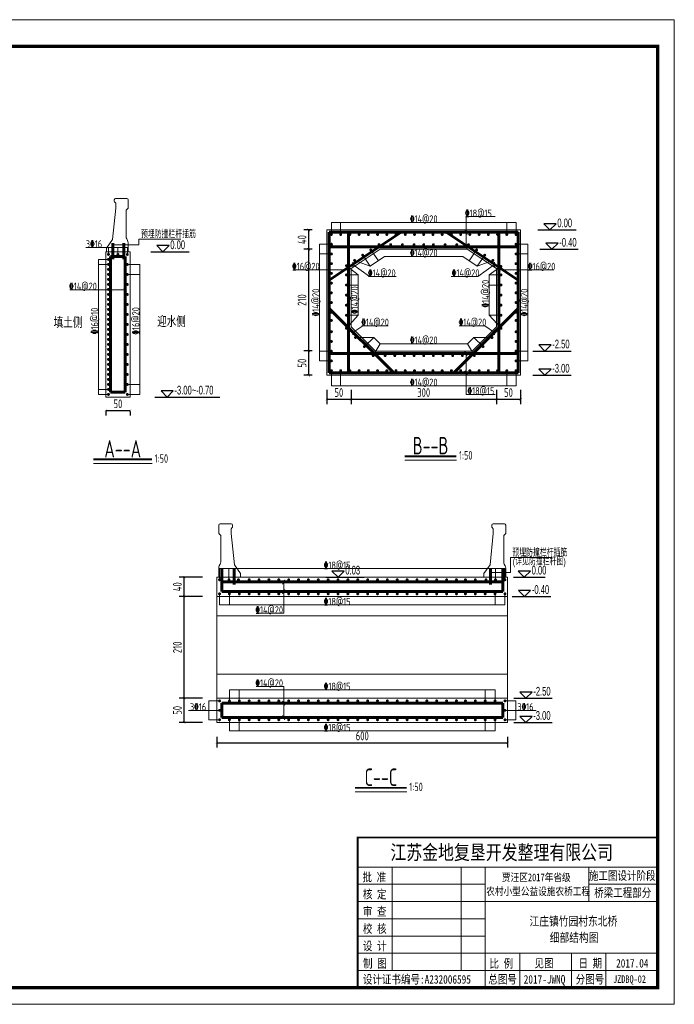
# Model space of a CAD drawing. Header units: inches. Extents: x 97745 to 142261, y 62673 to 100665.
# Tile 108 of 148: x 132140 to 133491, y 81717 to 83750. Entities that reach past the tile are written whole.
import ezdxf
from ezdxf.enums import TextEntityAlignment as Align

# ---------------------------------------------------------------- set-up
doc = ezdxf.new("R2010")
doc.units = ezdxf.units.IN
doc.header["$MEASUREMENT"] = 0
doc.layers.get('0').update_dxf_attribs({"lineweight": 15})
for name, color, linetype, lineweight in [('00、4细实线', 4, 'Continuous', 18), ('07、防撞栏杆', 5, 'Continuous', 18), ('BM1', 7, 'Continuous', 15), ('文字', 7, 'Continuous', 20), ('标注', 3, 'Continuous', 18), ('细线', 7, 'Continuous', 25), ('钢筋', 1, 'Continuous', 60)]:
    doc.layers.add(name, color=color, linetype=linetype, lineweight=lineweight)
for name, color, linetype in [('1', 7, 'Continuous'), ('dim', 4, 'Continuous'), ('断面标高标注', 3, 'Continuous')]:
    doc.layers.add(name, color=color, linetype=linetype)
doc.styles.add('02、常用', font='tssdeng1.shx', dxfattribs={"width": 0.75, "bigfont": 'hztxt-01.shx'})
doc.styles.add('03、he-e', font='hztxt_e.shx', dxfattribs={"width": 0.65, "bigfont": 'hztxt.shx'})
doc.styles.add('HZE(乘号)', font='hztxt_e.shx', dxfattribs={"width": 0.7, "bigfont": 'hztxt.shx'})
doc.styles.add('HZTXT', font='tssdeng.shx', dxfattribs={"width": 0.75, "bigfont": 'hztxt.shx'})
doc.styles.add('三级钢', font='tssdeng.shx', dxfattribs={"width": 0.7, "height": 30, "bigfont": 'hztxt.shx'})
doc.styles.add('图框', font='SIMFANG.TTF', dxfattribs={"width": 0.8, "height": 4})
doc.dimstyles.new('3', dxfattribs={"dimtxt": 25, "dimasz": 12, "dimexe": 10, "dimexo": 30, "dimgap": 5, "dimtad": 1, "dimdec": 0, "dimzin": 0, "dimdsep": 46, "dimtxsty": 'HZTXT', "dimblk": 'ARCHTICK', "dimcen": 0, "dimclrt": 7, "dimazin": 2, "dimtfac": 1, "dimtdec": 0, "dimtix": 1, "dimtmove": 2, "dimatfit": 3, "dimfxl": 250, "dimtolj": 1, "dimtzin": 0, "dimarcsym": 0})

# ---------------------------------------------------------------- blocks, each defined once
blk = doc.blocks.new('_ArchTick')
at = {"color": 0, "linetype": 'ByBlock', "const_width": 0.15}
blk.add_lwpolyline([(-0.5, -0.5), (0.5, 0.5)], dxfattribs=at)
blk = doc.blocks.new('*D1895')
at = {"color": 0, "lineweight": -2}
for p, q in [((132317.5, 82942.9), (132367.5, 82942.9)), ((132317.5, 82940.8), (132317.5, 82932.9)), ((132367.5, 82940.8), (132367.5, 82932.9))]:
    blk.add_line(p, q, dxfattribs=at)
at = {"color": 0, "lineweight": -2, "xscale": 5, "yscale": 5, "zscale": 5, "rotation": 180}
blk.add_blockref('_ArchTick', (132317.5, 82942.9), dxfattribs=at)
at = {"color": 0, "lineweight": -2, "xscale": 5, "yscale": 5, "zscale": 5}
blk.add_blockref('_ArchTick', (132367.5, 82942.9), dxfattribs=at)
at = {"color": 7, "insert": (132342.5, 82956.9), "char_height": 18, "attachment_point": 5, "style": 'HZTXT'}
blk.add_mtext('\\A1;50', dxfattribs=at)
blk = doc.blocks.new('*D1896')
at = {"color": 0, "lineweight": -2}
for p, q in [((132516.7, 82349.2), (132469.2, 82349.2)), ((132479.2, 82299.2), (132479.2, 82349.2)), ((132516.7, 82299.2), (132469.2, 82299.2))]:
    blk.add_line(p, q, dxfattribs=at)
at = {"color": 0, "lineweight": -2, "xscale": 5, "yscale": 5, "zscale": 5}
for p, rotation in [((132479.2, 82349.2), 90), ((132479.2, 82299.2), 270)]:
    blk.add_blockref('_ArchTick', p, dxfattribs=dict(at, rotation=rotation))
at = {"color": 7, "insert": (132465.2, 82324.2), "char_height": 18, "attachment_point": 5, "rotation": 90, "style": 'HZTXT'}
blk.add_mtext('\\A1;50', dxfattribs=at)
blk = doc.blocks.new('*D1897')
at = {"color": 0, "lineweight": -2}
for p, q in [((132516.7, 82559.2), (132469.2, 82559.2)), ((132479.2, 82349.2), (132479.2, 82559.2)), ((132516.7, 82349.2), (132469.2, 82349.2))]:
    blk.add_line(p, q, dxfattribs=at)
at = {"color": 0, "lineweight": -2, "xscale": 5, "yscale": 5, "zscale": 5}
for p, rotation in [((132479.2, 82559.2), 90), ((132479.2, 82349.2), 270)]:
    blk.add_blockref('_ArchTick', p, dxfattribs=dict(at, rotation=rotation))
at = {"color": 7, "insert": (132465.2, 82454.2), "char_height": 18, "attachment_point": 5, "rotation": 90, "style": 'HZTXT'}
blk.add_mtext('\\A1;210', dxfattribs=at)
blk = doc.blocks.new('*D1898')
at = {"color": 0, "lineweight": -2}
for p, q in [((132516.7, 82599.2), (132469.2, 82599.2)), ((132479.2, 82559.2), (132479.2, 82599.2)), ((132516.7, 82559.2), (132469.2, 82559.2))]:
    blk.add_line(p, q, dxfattribs=at)
at = {"color": 0, "lineweight": -2, "xscale": 5, "yscale": 5, "zscale": 5}
for p, rotation in [((132479.2, 82599.2), 90), ((132479.2, 82559.2), 270)]:
    blk.add_blockref('_ArchTick', p, dxfattribs=dict(at, rotation=rotation))
at = {"color": 7, "insert": (132465.2, 82579.2), "char_height": 18, "attachment_point": 5, "rotation": 90, "style": 'HZTXT'}
blk.add_mtext('\\A1;40', dxfattribs=at)
blk = doc.blocks.new('*D1899')
at = {"color": 0, "lineweight": -2}
for p, q in [((132546.7, 82269.2), (132546.7, 82247.3)), ((132546.7, 82257.3), (133146.7, 82257.3)), ((133146.7, 82269.2), (133146.7, 82247.3))]:
    blk.add_line(p, q, dxfattribs=at)
at = {"color": 0, "lineweight": -2, "xscale": 5, "yscale": 5, "zscale": 5, "rotation": 180}
blk.add_blockref('_ArchTick', (132546.7, 82257.3), dxfattribs=at)
at = {"color": 0, "lineweight": -2, "xscale": 5, "yscale": 5, "zscale": 5}
blk.add_blockref('_ArchTick', (133146.7, 82257.3), dxfattribs=at)
at = {"color": 7, "insert": (132846.7, 82271.3), "char_height": 18, "attachment_point": 5, "style": 'HZTXT'}
blk.add_mtext('\\A1;600', dxfattribs=at)
blk = doc.blocks.new('*D1900')
at = {"color": 0, "lineweight": -2}
for p, q in [((132773.5, 82985.9), (132773.5, 82956.2)), ((132823.6, 82985.9), (132823.6, 82956.2)), ((132773.5, 82966.2), (132823.6, 82966.2))]:
    blk.add_line(p, q, dxfattribs=at)
at = {"color": 0, "lineweight": -2, "xscale": 5, "yscale": 5, "zscale": 5, "rotation": 180}
blk.add_blockref('_ArchTick', (132773.5, 82966.2), dxfattribs=at)
at = {"color": 0, "lineweight": -2, "xscale": 5, "yscale": 5, "zscale": 5}
blk.add_blockref('_ArchTick', (132823.6, 82966.2), dxfattribs=at)
at = {"color": 7, "insert": (132798.5, 82980.2), "char_height": 18, "attachment_point": 5, "style": 'HZTXT'}
blk.add_mtext('\\A1;50', dxfattribs=at)
blk = doc.blocks.new('*D1901')
at = {"color": 0, "lineweight": -2}
for p, q in [((132823.6, 82985.9), (132823.6, 82956.2)), ((133123.6, 82985.9), (133123.6, 82956.2)), ((132823.6, 82966.2), (133123.6, 82966.2))]:
    blk.add_line(p, q, dxfattribs=at)
at = {"color": 0, "lineweight": -2, "xscale": 5, "yscale": 5, "zscale": 5, "rotation": 180}
blk.add_blockref('_ArchTick', (132823.6, 82966.2), dxfattribs=at)
at = {"color": 0, "lineweight": -2, "xscale": 5, "yscale": 5, "zscale": 5}
blk.add_blockref('_ArchTick', (133123.6, 82966.2), dxfattribs=at)
at = {"color": 7, "insert": (132973.6, 82980.2), "char_height": 18, "attachment_point": 5, "style": 'HZTXT'}
blk.add_mtext('\\A1;300', dxfattribs=at)
blk = doc.blocks.new('*D1902')
at = {"color": 0, "lineweight": -2}
for p, q in [((133123.6, 82985.9), (133123.6, 82956.2)), ((133173.6, 82985.9), (133173.6, 82956.2)), ((133123.6, 82966.2), (133173.6, 82966.2))]:
    blk.add_line(p, q, dxfattribs=at)
at = {"color": 0, "lineweight": -2, "xscale": 5, "yscale": 5, "zscale": 5, "rotation": 180}
blk.add_blockref('_ArchTick', (133123.6, 82966.2), dxfattribs=at)
at = {"color": 0, "lineweight": -2, "xscale": 5, "yscale": 5, "zscale": 5}
blk.add_blockref('_ArchTick', (133173.6, 82966.2), dxfattribs=at)
at = {"color": 7, "insert": (133148.6, 82980.2), "char_height": 18, "attachment_point": 5, "style": 'HZTXT'}
blk.add_mtext('\\A1;50', dxfattribs=at)
blk = doc.blocks.new('*D1903')
at = {"color": 0, "lineweight": -2}
for p, q in [((132743.6, 83065.9), (132726.4, 83065.9)), ((132736.4, 83015.9), (132736.4, 83065.9)), ((132743.6, 83015.9), (132726.4, 83015.9))]:
    blk.add_line(p, q, dxfattribs=at)
at = {"color": 0, "lineweight": -2, "xscale": 5, "yscale": 5, "zscale": 5}
for p, rotation in [((132736.4, 83065.9), 90), ((132736.4, 83015.9), 270)]:
    blk.add_blockref('_ArchTick', p, dxfattribs=dict(at, rotation=rotation))
at = {"color": 7, "insert": (132722.4, 83040.9), "char_height": 18, "attachment_point": 5, "rotation": 90, "style": 'HZTXT'}
blk.add_mtext('\\A1;50', dxfattribs=at)
blk = doc.blocks.new('*D1904')
at = {"color": 0, "lineweight": -2}
for p, q in [((132743.6, 83275.9), (132726.4, 83275.9)), ((132736.4, 83065.9), (132736.4, 83275.9)), ((132743.6, 83065.9), (132726.4, 83065.9))]:
    blk.add_line(p, q, dxfattribs=at)
at = {"color": 0, "lineweight": -2, "xscale": 5, "yscale": 5, "zscale": 5}
for p, rotation in [((132736.4, 83275.9), 90), ((132736.4, 83065.9), 270)]:
    blk.add_blockref('_ArchTick', p, dxfattribs=dict(at, rotation=rotation))
at = {"color": 7, "insert": (132722.4, 83170.9), "char_height": 18, "attachment_point": 5, "rotation": 90, "style": 'HZTXT'}
blk.add_mtext('\\A1;210', dxfattribs=at)
blk = doc.blocks.new('*D1905')
at = {"color": 0, "lineweight": -2}
for p, q in [((132743.6, 83315.9), (132726.4, 83315.9)), ((132736.4, 83275.9), (132736.4, 83315.9)), ((132743.6, 83275.9), (132726.4, 83275.9))]:
    blk.add_line(p, q, dxfattribs=at)
at = {"color": 0, "lineweight": -2, "xscale": 5, "yscale": 5, "zscale": 5}
for p, rotation in [((132736.4, 83315.9), 90), ((132736.4, 83275.9), 270)]:
    blk.add_blockref('_ArchTick', p, dxfattribs=dict(at, rotation=rotation))
at = {"color": 7, "insert": (132722.4, 83295.9), "char_height": 18, "attachment_point": 5, "rotation": 90, "style": 'HZTXT'}
blk.add_mtext('\\A1;40', dxfattribs=at)

msp = doc.modelspace()

# ---------------------------------------------------------------- linework, layer by layer
at = {"ltscale": 5}
for p, q in [((133041.547, 82840.333), (132934.34, 82840.333)), ((132413.346, 82833.802), (132291.868, 82833.802)), ((132939.002, 82155.987), (132831.794, 82155.987))]:
    msp.add_line(p, q, dxfattribs=at)
at = {"layer": '00、4细实线'}
for p, q in [((132783.1, 83306.369), (132783.1, 83330.87)), ((132802.15, 83306.369), (132802.15, 83330.87)), ((133060.889, 83280.87), (133060.889, 83343.196)), ((133060.889, 83343.196), (133120.753, 83343.196)), ((133145.049, 83306.369), (133145.049, 83330.87)), ((133164.099, 83306.369), (133164.099, 83330.87)), ((133058.435, 83315.119), (133063.342, 83306.62)), ((132333.496, 83286.986), (132330.272, 83283.762)), ((132356.137, 83286.986), (132352.914, 83283.762)), ((132385.814, 83296.98), (132472.152, 83296.98)), ((132385.814, 83285.374), (132385.814, 83296.98)), ((132783.1, 83286.298), (132758.6, 83286.298)), ((133164.099, 83286.298), (133188.6, 83286.298)), ((132361.955, 83279.646), (132276.405, 83279.646)), ((132317.454, 83270.755), (132317.454, 82970.755)), ((132317.454, 83270.755), (132367.454, 83270.755)), ((132322.954, 83265.255), (132322.954, 83279.646)), ((132331.884, 83285.374), (132385.814, 83285.374)), ((132342.454, 83265.255), (132342.454, 83279.646)), ((132361.955, 83265.255), (132361.955, 83279.646)), ((132367.454, 83270.755), (132367.454, 82970.755)), ((132783.1, 83266.226), (132758.6, 83266.226)), ((132823.6, 83235.87), (132883.6, 83275.87)), ((132864.502, 83274.514), (132880.108, 83252.165)), ((133058.435, 83285.12), (133063.342, 83276.621)), ((133123.6, 83235.87), (133063.6, 83275.87)), ((133082.698, 83274.514), (133067.092, 83252.165)), ((133164.099, 83266.226), (133188.6, 83266.226)), ((132322.954, 83254.934), (132302.454, 83254.934)), ((132827.502, 83239.615), (132827.502, 83249.346)), ((132830.9, 83252.801), (132863.307, 83241.309)), ((132847.701, 83263.657), (132863.307, 83241.309)), ((133099.498, 83263.657), (133083.893, 83241.309)), ((133116.299, 83252.801), (133083.893, 83241.309)), ((133119.698, 83239.615), (133119.698, 83249.346)), ((132322.954, 83244.612), (132302.454, 83244.612)), ((132361.955, 83244.612), (132387.454, 83244.612)), ((132818.599, 83233.372), (132704.735, 83233.372)), ((132776.147, 83237.621), (132781.054, 83229.122)), ((132814.099, 83241.944), (132838.6, 83222.915)), ((132816.146, 83237.621), (132821.053, 83229.122)), ((132827.502, 83244.48), (132861.616, 83219.385)), ((133119.698, 83244.48), (133085.584, 83219.385)), ((133133.1, 83240.525), (133108.6, 83222.915)), ((133126.147, 83237.621), (133131.054, 83229.122)), ((133128.6, 83233.372), (133242.465, 83233.372)), ((133166.146, 83237.621), (133171.053, 83229.122)), ((132361.955, 83223.969), (132387.454, 83223.969)), ((132814.099, 83222.915), (132838.6, 83222.915)), ((132861.616, 83219.385), (132916.829, 83219.385)), ((133085.584, 83219.385), (133030.371, 83219.385)), ((133133.1, 83222.915), (133108.6, 83222.915)), ((132357.455, 83192.3), (132243.277, 83192.3)), ((132325, 83196.55), (132329.907, 83188.051)), ((132355.001, 83196.55), (132359.908, 83188.051)), ((132814.099, 83202.097), (132838.6, 83202.097)), ((133133.1, 83202.097), (133108.6, 83202.097)), ((132814.099, 83139.642), (132838.6, 83139.642)), ((132838.6, 83139.642), (132814.099, 83112.943)), ((133133.1, 83139.642), (133108.6, 83139.642)), ((132873.808, 83065.87), (132823.6, 83116.078)), ((132827.606, 83104.158), (132847.648, 83117.673)), ((132827.606, 83109.023), (132827.606, 83099.293)), ((132847.648, 83117.673), (132900.193, 83117.673)), ((133099.759, 83117.673), (133047.215, 83117.673)), ((133073.599, 83065.87), (133123.6, 83115.87)), ((133119.802, 83104.158), (133099.759, 83117.673)), ((133119.802, 83109.023), (133119.802, 83099.293)), ((132851.309, 83075.066), (132870.335, 83094.092)), ((133096.098, 83075.066), (133077.072, 83094.092)), ((132783.1, 83065.513), (132758.6, 83065.513)), ((133058.435, 83065.119), (133063.342, 83056.62)), ((133078.103, 83056.369), (133063.85, 83080.87)), ((133164.099, 83065.513), (133188.6, 83065.513)), ((132783.1, 83045.442), (132758.6, 83045.442)), ((133060.889, 83060.869), (133060.889, 82976.352)), ((133164.099, 83045.442), (133188.6, 83045.442)), ((132783.1, 83025.37), (132783.1, 82993.763)), ((132802.15, 83025.37), (132802.15, 82993.763)), ((133058.435, 83025.12), (133063.342, 83016.621)), ((133145.049, 83025.37), (133145.049, 82993.763)), ((133164.099, 83025.37), (133164.099, 82993.763)), ((132322.954, 82986.576), (132302.454, 82986.576)), ((132361.955, 82996.897), (132387.454, 82996.897)), ((132322.954, 82976.254), (132302.454, 82976.254)), ((132317.454, 82970.755), (132367.454, 82970.755)), ((132361.955, 82976.254), (132387.454, 82976.254)), ((133060.889, 82976.352), (133120.753, 82976.352)), ((133152.375, 82639.836), (133238.714, 82639.836)), ((133152.375, 82608.787), (133152.375, 82639.836)), ((132552.217, 82616.653), (133141.218, 82616.653)), ((132552.217, 82593.654), (132552.217, 82616.653)), ((132571.717, 82593.654), (132571.717, 82616.653)), ((133121.717, 82593.654), (133121.717, 82616.653)), ((133141.218, 82593.654), (133141.218, 82616.653)), ((133112.759, 82610.399), (133109.536, 82607.175)), ((133111.147, 82608.787), (133152.375, 82608.787)), ((133138.33, 82610.399), (133135.106, 82607.175)), ((132687.011, 82593.403), (132682.104, 82584.904)), ((132684.558, 82589.154), (132684.558, 82524.516)), ((132546.717, 82559.153), (132546.717, 82349.153)), ((132552.217, 82564.653), (132552.217, 82541.653)), ((132572.592, 82564.653), (132572.592, 82541.653)), ((132687.011, 82573.402), (132682.104, 82564.903)), ((133120.843, 82564.653), (133120.843, 82541.653)), ((133141.218, 82564.653), (133141.218, 82541.653)), ((133146.717, 82559.153), (133146.717, 82349.153)), ((133141.218, 82541.653), (132552.217, 82541.653)), ((132684.558, 82524.516), (132628.444, 82524.516)), ((132684.558, 82373.437), (132628.444, 82373.437)), ((132684.558, 82309.153), (132684.558, 82373.437)), ((132572.592, 82343.654), (132572.592, 82366.653)), ((132592.967, 82343.654), (132592.967, 82366.653)), ((133100.468, 82343.654), (133100.468, 82366.653)), ((133120.843, 82343.654), (133120.843, 82366.653)), ((132552.217, 82343.654), (132529.953, 82343.654)), ((132529.953, 82343.654), (132529.953, 82304.653)), ((132687.011, 82334.904), (132682.104, 82343.403)), ((133141.218, 82343.654), (133163.482, 82343.654)), ((133163.482, 82343.654), (133163.482, 82304.653)), ((132529.953, 82324.153), (132487.809, 82324.153)), ((132552.217, 82324.153), (132529.953, 82324.153)), ((132687.011, 82304.903), (132682.104, 82313.402)), ((133141.218, 82324.153), (133163.482, 82324.153)), ((133163.482, 82324.153), (133205.625, 82324.153)), ((132552.217, 82304.653), (132529.953, 82304.653)), ((132572.592, 82304.653), (132572.592, 82281.653)), ((132592.967, 82304.653), (132592.967, 82281.653)), ((133100.468, 82304.653), (133100.468, 82281.653)), ((133120.843, 82304.653), (133120.843, 82281.653)), ((133141.218, 82304.653), (133163.482, 82304.653))]:
    msp.add_line(p, q, dxfattribs=at)
for points in [[(132783.1, 83330.87), (133164.099, 83330.87)], [(132758.6, 83045.442), (132758.6, 83286.298)], [(133188.6, 83286.298), (133188.6, 83045.442)], [(132883.6, 83275.87), (133063.6, 83275.87)], [(132302.454, 82976.254), (132302.454, 83254.934)], [(132863.307, 83241.309), (132892.648, 83260.87), (133054.551, 83260.87)], [(133083.893, 83241.309), (133054.551, 83260.87), (132892.648, 83260.87)], [(132387.454, 83244.612), (132387.454, 82976.254)], [(132823.6, 83116.078), (132823.6, 83235.87)], [(133123.6, 83235.87), (133123.6, 83115.87)], [(132838.6, 83139.642), (132838.6, 83222.915)], [(133108.6, 83222.915), (133108.6, 83139.642), (133133.308, 83112.943)], [(133063.85, 83080.87), (132883.557, 83080.87), (132870.335, 83094.092), (132832.756, 83093.762)], [(132869.304, 83056.369), (132883.557, 83080.87), (133063.85, 83080.87), (133077.072, 83094.092), (133114.651, 83093.762)], [(133073.599, 83065.87), (132873.808, 83065.87)], [(133164.099, 82993.763), (132783.1, 82993.763)], [(133146.717, 82519.153), (132546.717, 82519.153)], [(133146.717, 82399.153), (132546.717, 82399.153)], [(133120.843, 82366.653), (132572.592, 82366.653)], [(132572.592, 82281.653), (133120.843, 82281.653)]]:
    msp.add_lwpolyline(points, dxfattribs=at)
for points in [[(132773.6, 83315.87), (133173.6, 83315.87), (133173.6, 83015.87), (132773.6, 83015.87)], [(132317.454, 83270.755), (132367.454, 83270.755), (132367.454, 82970.755), (132317.454, 82970.755)], [(132546.717, 82599.153), (132546.717, 82599.153), (133146.717, 82599.153), (133146.717, 82599.153), (133146.717, 82599.153), (133146.717, 82599.153), (133146.717, 82559.153), (132546.717, 82559.153), (132546.717, 82599.153), (132546.717, 82599.153)], [(132546.717, 82299.153), (133146.717, 82299.153), (133146.717, 82349.153), (132546.717, 82349.153)]]:
    msp.add_lwpolyline(points, close=True, dxfattribs=at)
at = {"layer": '07、防撞栏杆'}
for points in [[(132337.785, 83380.755, 0.41421356), (132334.985, 83377.955), (132334.985, 83377.755), (132334.985, 83374.915, 0.19891237), (132335.805, 83372.935), (132337.985, 83370.755), (132337.985, 83360.755), (132331.185, 83296.255), (132318.685, 83278.255), (132318.685, 83270.755), (132363.485, 83270.755), (132363.485, 83289.394, 0.11643382), (132362.429, 83293.866), (132360.541, 83297.643, -0.11643382), (132359.485, 83302.115), (132359.485, 83356.755), (132363.485, 83360.755), (132363.485, 83378.255, 0.41421356), (132360.985, 83380.755)], [(132576.386, 82709.153, -0.41421356), (132579.186, 82706.353), (132579.186, 82706.153), (132579.186, 82703.313, -0.19891237), (132578.366, 82701.333), (132576.186, 82699.153), (132576.186, 82689.153), (132582.986, 82624.653), (132595.486, 82606.653), (132595.486, 82599.153), (132550.686, 82599.153), (132550.686, 82617.793, -0.11643382), (132551.742, 82622.265), (132553.631, 82626.042, 0.11643382), (132554.686, 82630.514), (132554.686, 82685.153), (132550.686, 82689.153), (132550.686, 82706.653, -0.41421356), (132553.186, 82709.153)], [(133117.048, 82709.153, 0.41421356), (133114.248, 82706.353), (133114.248, 82706.153), (133114.248, 82703.313, 0.19891237), (133115.068, 82701.333), (133117.248, 82699.153), (133117.248, 82689.153), (133110.448, 82624.653), (133097.948, 82606.653), (133097.948, 82599.153), (133142.748, 82599.153), (133142.748, 82617.793, 0.11643382), (133141.692, 82622.265), (133139.804, 82626.042, -0.11643382), (133138.748, 82630.514), (133138.748, 82685.153), (133142.748, 82689.153), (133142.748, 82706.653, 0.41421356), (133140.248, 82709.153)]]:
    msp.add_lwpolyline(points, format="xyb", close=True, dxfattribs=at)
at = {"layer": 'BM1', "color": 0, "linetype": 'Continuous'}
for p, q in [((132837.232, 82061.778), (133456.588, 82061.778)), ((132837.232, 82061.778), (132837.232, 81751.591)), ((132837.232, 81751.591), (132837.232, 82061.778)), ((132837.232, 82000.757), (133456.588, 82000.757)), ((132908.422, 81787.186), (132908.422, 82000.757)), ((133050.803, 82000.757), (133050.803, 81787.186)), ((133100.636, 82000.757), (133100.636, 81751.591)), ((133314.208, 81929.567), (133314.208, 82000.757)), ((132837.232, 81965.162), (133100.636, 81965.162)), ((133314.208, 81965.162), (133456.588, 81965.162)), ((132837.232, 81929.567), (133456.588, 81929.567)), ((132837.232, 81893.972), (133100.636, 81893.972)), ((132837.232, 81858.376), (133100.636, 81858.376)), ((132837.232, 81822.781), (133456.588, 81822.781)), ((133171.827, 81822.781), (133171.827, 81751.591)), ((133278.612, 81822.781), (133278.612, 81751.591)), ((133349.803, 81822.781), (133349.803, 81787.186)), ((133349.803, 81751.591), (133349.803, 81822.781)), ((132837.232, 81787.186), (133456.588, 81787.186))]:
    msp.add_line(p, q, dxfattribs=at)
at = {"layer": 'BM1', "const_width": 0.677}
msp.add_lwpolyline([(130617.388, 83749.408), (133490.443, 83749.408), (133490.443, 81717.737), (130617.388, 81717.737), (130617.388, 83749.408)], dxfattribs=at)
at = {"layer": 'BM1'}
msp.add_lwpolyline([(130617.388, 83749.408), (133490.443, 83749.408), (133490.443, 81717.737), (130617.388, 81717.737)], close=True, dxfattribs=at)
at = {"layer": 'BM1', "color": 0, "linetype": 'Continuous', "const_width": 6.771}
msp.add_lwpolyline([(130731.045, 81751.591), (130731.045, 83695.032), (133456.588, 83695.032), (133456.588, 81751.591)], close=True, dxfattribs=at)
at = {"layer": 'BM1', "color": 0, "linetype": 'Continuous', "const_width": 3.56}
msp.add_lwpolyline([(133456.588, 82061.778), (132837.232, 82061.778), (132837.232, 81751.591)], dxfattribs=at)
at = {"layer": 'dim'}
msp.add_line((132410.273, 83270.755), (132489.453, 83270.755), dxfattribs=at)
msp.add_lwpolyline([(132422.874, 83283.353), (132435.473, 83270.755), (132448.071, 83283.353)], close=True, dxfattribs=at)
at = {"layer": '断面标高标注'}
for p, q in [((133209.021, 83315.87), (133288.201, 83315.87)), ((133213.102, 83275.87), (133292.283, 83275.87)), ((133198.589, 83065.87), (133277.77, 83065.87)), ((133198.589, 83015.87), (133277.77, 83015.87)), ((132418.851, 82970.755), (132552.85, 82970.755)), ((132771.517, 82599.153), (132850.698, 82599.153)), ((133159.065, 82599.153), (133224.367, 82599.153)), ((133156.48, 82559.153), (133235.66, 82559.153)), ((133159.471, 82349.153), (133238.652, 82349.153)), ((133159.381, 82299.153), (133238.562, 82299.153))]:
    msp.add_line(p, q, dxfattribs=at)
for points in [[(133221.622, 83328.468), (133234.221, 83315.87), (133246.819, 83328.468)], [(133225.704, 83288.468), (133238.302, 83275.87), (133250.9, 83288.468)], [(133211.191, 83078.468), (133223.789, 83065.87), (133236.388, 83078.468)], [(133211.191, 83028.468), (133223.789, 83015.87), (133236.388, 83028.468)], [(132431.452, 82983.353), (132444.051, 82970.755), (132456.649, 82983.353)], [(132784.119, 82611.751), (132796.717, 82599.153), (132809.315, 82611.751)], [(133168.653, 82611.751), (133181.251, 82599.153), (133193.849, 82611.751)], [(133169.082, 82571.751), (133181.68, 82559.153), (133194.278, 82571.751)], [(133172.073, 82361.751), (133184.671, 82349.153), (133197.269, 82361.751)], [(133171.983, 82311.751), (133184.581, 82299.153), (133197.179, 82311.751)]]:
    msp.add_lwpolyline(points, close=True, dxfattribs=at)
at = {"layer": '细线', "ltscale": 5, "const_width": 4}
for points in [[(132291.868, 82842.06), (132412.938, 82842.06)], [(132934.34, 82848.592), (133041.14, 82848.592)], [(132831.794, 82164.245), (132938.594, 82164.245)]]:
    msp.add_lwpolyline(points, dxfattribs=at)
at = {"layer": '钢筋'}
for p, q in [((132778.6, 83211.879), (132927.086, 83310.87)), ((132778.6, 83310.869), (133168.599, 83310.869)), ((132778.6, 83020.87), (132778.6, 83310.869)), ((132818.599, 83020.87), (132818.599, 83310.869)), ((133168.6, 83211.879), (133020.114, 83310.87)), ((133128.6, 83310.869), (133128.6, 83020.87)), ((133168.599, 83310.869), (133168.599, 83020.87)), ((132331.884, 83288.556), (132331.884, 83255.346)), ((132354.526, 83288.556), (132354.526, 83255.346)), ((132778.6, 83280.87), (133168.599, 83280.87)), ((132327.454, 83260.755), (132357.455, 83260.755)), ((132327.454, 82980.754), (132327.454, 83260.755)), ((132357.455, 83260.755), (132357.455, 82980.754)), ((132911.737, 83020.87), (132778.704, 83153.903)), ((133035.67, 83020.87), (133168.704, 83153.903)), ((133168.599, 83060.869), (132778.6, 83060.869)), ((133168.599, 83020.87), (132778.6, 83020.87)), ((132357.455, 82980.754), (132327.454, 82980.754)), ((132556.717, 82616.954), (132556.717, 82583.745)), ((132582.287, 82616.954), (132582.287, 82583.745)), ((133111.147, 82616.954), (133111.147, 82583.745)), ((133136.718, 82616.954), (133136.718, 82583.745)), ((132556.717, 82589.154), (133136.718, 82589.154)), ((132556.717, 82569.153), (132556.717, 82589.154)), ((133136.718, 82589.154), (133136.718, 82569.153)), ((133136.718, 82569.153), (132556.717, 82569.153)), ((133136.718, 82339.154), (132556.717, 82339.154)), ((132556.717, 82339.154), (132556.717, 82309.153)), ((133136.718, 82309.153), (133136.718, 82339.154)), ((132556.717, 82309.153), (133136.718, 82309.153))]:
    msp.add_line(p, q, dxfattribs=at)
at = {"layer": '钢筋', "const_width": 3}
for points in [[(132781.6, 83306.369, 1), (132784.6, 83306.369, 1)], [(132800.65, 83306.369, 1), (132803.65, 83306.369, 1)], [(132819.7, 83306.369, 1), (132822.7, 83306.369, 1)], [(132838.75, 83306.369, 1), (132841.75, 83306.369, 1)], [(132857.8, 83306.369, 1), (132860.8, 83306.369, 1)], [(132876.85, 83306.369, 1), (132879.85, 83306.369, 1)], [(132895.9, 83306.369, 1), (132898.9, 83306.369, 1)], [(132914.95, 83306.369, 1), (132917.95, 83306.369, 1)], [(132934, 83306.369, 1), (132937, 83306.369, 1)], [(132953.05, 83306.369, 1), (132956.05, 83306.369, 1)], [(132972.1, 83306.369, 1), (132975.1, 83306.369, 1)], [(132991.15, 83306.369, 1), (132994.15, 83306.369, 1)], [(133010.2, 83306.369, 1), (133013.2, 83306.369, 1)], [(133029.25, 83306.369, 1), (133032.25, 83306.369, 1)], [(133048.3, 83306.369, 1), (133051.3, 83306.369, 1)], [(133067.35, 83306.369, 1), (133070.35, 83306.369, 1)], [(133086.4, 83306.369, 1), (133089.4, 83306.369, 1)], [(133105.449, 83306.369, 1), (133108.449, 83306.369, 1)], [(133124.499, 83306.369, 1), (133127.499, 83306.369, 1)], [(133143.549, 83306.369, 1), (133146.549, 83306.369, 1)], [(133162.599, 83306.369, 1), (133165.599, 83306.369, 1)], [(132781.6, 83286.298, 1), (132784.6, 83286.298, 1)], [(132879.803, 83285.37, 1), (132882.803, 83285.37, 1)], [(132903.923, 83285.37, 1), (132906.923, 83285.37, 1)], [(132928.043, 83285.37, 1), (132931.043, 83285.37, 1)], [(132952.162, 83285.37, 1), (132955.162, 83285.37, 1)], [(132972.1, 83285.37, 1), (132975.1, 83285.37, 1)], [(132992.037, 83285.37, 1), (132995.037, 83285.37, 1)], [(133016.157, 83285.37, 1), (133019.157, 83285.37, 1)], [(133040.277, 83285.37, 1), (133043.277, 83285.37, 1)], [(133067.397, 83285.37, -1), (133064.397, 83285.37, -1)], [(133162.599, 83286.298, 1), (133165.599, 83286.298, 1)], [(132321.454, 83265.255, 1), (132324.454, 83265.255, 1)], [(132340.954, 83265.255, 1), (132343.954, 83265.255, 1)], [(132360.455, 83265.255, 1), (132363.455, 83265.255, 1)], [(132781.6, 83266.226, 1), (132784.6, 83266.226, 1)], [(132846.201, 83263.657, 1), (132849.201, 83263.657, 1)], [(132863.002, 83274.514, 1), (132866.002, 83274.514, 1)], [(133084.198, 83274.514, -1), (133081.198, 83274.514, -1)], [(133100.998, 83263.657, -1), (133097.998, 83263.657, -1)], [(133162.599, 83266.226, 1), (133165.599, 83266.226, 1)], [(132321.454, 83254.934, 1), (132324.454, 83254.934, 1)], [(132321.454, 83244.612, 1), (132324.454, 83244.612, 1)], [(132360.455, 83244.612, 1), (132363.455, 83244.612, 1)], [(132781.6, 83246.155, 1), (132784.6, 83246.155, 1)], [(132829.4, 83252.801, 1), (132832.4, 83252.801, 1)], [(133117.799, 83252.801, -1), (133114.799, 83252.801, -1)], [(133162.599, 83246.155, 1), (133165.599, 83246.155, 1)], [(132321.454, 83234.291, 1), (132324.454, 83234.291, 1)], [(132321.454, 83223.969, 1), (132324.454, 83223.969, 1)], [(132360.455, 83223.969, 1), (132363.455, 83223.969, 1)], [(132781.6, 83226.084, 1), (132784.6, 83226.084, 1)], [(132812.599, 83241.944, 1), (132815.599, 83241.944, 1)], [(132812.599, 83222.915, 1), (132815.599, 83222.915, 1)], [(133131.6, 83240.525, 1), (133134.6, 83240.525, 1)], [(133131.6, 83222.915, 1), (133134.6, 83222.915, 1)], [(133162.599, 83226.084, 1), (133165.599, 83226.084, 1)], [(132321.454, 83213.648, 1), (132324.454, 83213.648, 1)], [(132321.454, 83213.648, 1), (132324.454, 83213.648, 1)], [(132321.454, 83203.327, 1), (132324.454, 83203.327, 1)], [(132360.455, 83203.327, 1), (132363.455, 83203.327, 1)], [(132781.6, 83206.012, 1), (132784.6, 83206.012, 1)], [(132812.599, 83202.097, 1), (132815.599, 83202.097, 1)], [(133131.6, 83202.097, 1), (133134.6, 83202.097, 1)], [(133162.599, 83206.012, 1), (133165.599, 83206.012, 1)], [(132321.454, 83193.005, 1), (132324.454, 83193.005, 1)], [(132321.454, 83193.005, 1), (132324.454, 83193.005, 1)], [(132321.454, 83182.684, 1), (132324.454, 83182.684, 1)], [(132360.455, 83182.684, 1), (132363.455, 83182.684, 1)], [(132781.6, 83185.941, 1), (132784.6, 83185.941, 1)], [(132812.599, 83181.279, 1), (132815.599, 83181.279, 1)], [(133131.6, 83181.279, 1), (133134.6, 83181.279, 1)], [(133162.599, 83185.941, 1), (133165.599, 83185.941, 1)], [(132321.454, 83172.362, 1), (132324.454, 83172.362, 1)], [(132321.454, 83162.041, 1), (132324.454, 83162.041, 1)], [(132360.455, 83162.041, 1), (132363.455, 83162.041, 1)], [(132781.6, 83165.87, 1), (132784.6, 83165.87, 1)], [(133162.599, 83165.87, 1), (133165.599, 83165.87, 1)], [(132321.454, 83151.719, 1), (132324.454, 83151.719, 1)], [(132321.454, 83141.398, 1), (132324.454, 83141.398, 1)], [(132321.454, 83141.398, 1), (132324.454, 83141.398, 1)], [(132360.455, 83141.398, 1), (132363.455, 83141.398, 1)], [(132781.6, 83145.798, 1), (132784.6, 83145.798, 1)], [(132812.599, 83160.461, 1), (132815.599, 83160.461, 1)], [(133131.6, 83160.461, 1), (133134.6, 83160.461, 1)], [(133162.599, 83145.798, 1), (133165.599, 83145.798, 1)], [(132321.454, 83131.076, 1), (132324.454, 83131.076, 1)], [(132321.454, 83120.755, 1), (132324.454, 83120.755, 1)], [(132321.454, 83120.755, 1), (132324.454, 83120.755, 1)], [(132360.455, 83120.755, 1), (132363.455, 83120.755, 1)], [(132781.6, 83129.013, 1), (132784.6, 83129.013, 1)], [(132812.599, 83139.642, 1), (132815.599, 83139.642, 1)], [(133131.6, 83139.642, 1), (133134.6, 83139.642, 1)], [(133162.599, 83129.013, 1), (133165.599, 83129.013, 1)], [(132321.454, 83110.433, 1), (132324.454, 83110.433, 1)], [(132321.454, 83100.112, 1), (132324.454, 83100.112, 1)], [(132360.455, 83100.112, 1), (132363.455, 83100.112, 1)], [(132781.6, 83105.656, 1), (132784.6, 83105.656, 1)], [(132812.599, 83112.943, 1), (132815.599, 83112.943, 1)], [(133131.6, 83112.685, 1), (133134.6, 83112.685, 1)], [(133162.599, 83105.656, 1), (133165.599, 83105.656, 1)], [(132321.454, 83089.79, 1), (132324.454, 83089.79, 1)], [(132321.454, 83079.469, 1), (132324.454, 83079.469, 1)], [(132360.455, 83079.469, 1), (132363.455, 83079.469, 1)], [(132781.6, 83085.584, 1), (132784.6, 83085.584, 1)], [(132831.256, 83093.762, 1), (132834.256, 83093.762, 1)], [(133116.151, 83093.762, -1), (133113.151, 83093.762, -1)], [(133162.599, 83085.584, 1), (133165.599, 83085.584, 1)], [(132321.454, 83069.147, 1), (132324.454, 83069.147, 1)], [(132321.454, 83069.147, 1), (132324.454, 83069.147, 1)], [(132781.6, 83065.513, 1), (132784.6, 83065.513, 1)], [(132849.809, 83075.066, 1), (132852.809, 83075.066, 1)], [(133097.598, 83075.066, -1), (133094.598, 83075.066, -1)], [(133162.599, 83065.513, 1), (133165.599, 83065.513, 1)], [(132321.454, 83058.826, 1), (132324.454, 83058.826, 1)], [(132321.454, 83048.505, 1), (132324.454, 83048.505, 1)], [(132321.454, 83048.505, 1), (132324.454, 83048.505, 1)], [(132360.455, 83058.826, 1), (132363.455, 83058.826, 1)], [(132781.6, 83045.442, 1), (132784.6, 83045.442, 1)], [(132867.804, 83056.369, 1), (132870.804, 83056.369, 1)], [(132892.35, 83056.369, 1), (132895.35, 83056.369, 1)], [(132912.287, 83056.369, 1), (132915.287, 83056.369, 1)], [(132932.225, 83056.369, 1), (132935.225, 83056.369, 1)], [(132952.162, 83056.369, 1), (132955.162, 83056.369, 1)], [(132972.1, 83056.369, 1), (132975.1, 83056.369, 1)], [(132992.037, 83056.369, 1), (132995.037, 83056.369, 1)], [(133011.975, 83056.369, 1), (133014.975, 83056.369, 1)], [(133031.913, 83056.369, 1), (133034.913, 83056.369, 1)], [(133051.85, 83056.369, 1), (133054.85, 83056.369, 1)], [(133079.603, 83056.369, -1), (133076.603, 83056.369, -1)], [(133162.599, 83045.442, 1), (133165.599, 83045.442, 1)], [(132321.454, 83038.183, 1), (132324.454, 83038.183, 1)], [(132321.454, 83027.862, 1), (132324.454, 83027.862, 1)], [(132360.455, 83038.183, 1), (132363.455, 83038.183, 1)], [(132781.6, 83025.37, 1), (132784.6, 83025.37, 1)], [(132800.65, 83025.37, 1), (132803.65, 83025.37, 1)], [(132819.7, 83025.37, 1), (132822.7, 83025.37, 1)], [(132838.75, 83025.37, 1), (132841.75, 83025.37, 1)], [(132857.8, 83025.37, 1), (132860.8, 83025.37, 1)], [(132876.85, 83025.37, 1), (132879.85, 83025.37, 1)], [(132895.9, 83025.37, 1), (132898.9, 83025.37, 1)], [(132914.95, 83025.37, 1), (132917.95, 83025.37, 1)], [(132934, 83025.37, 1), (132937, 83025.37, 1)], [(132953.05, 83025.37, 1), (132956.05, 83025.37, 1)], [(132972.1, 83025.37, 1), (132975.1, 83025.37, 1)], [(132991.15, 83025.37, 1), (132994.15, 83025.37, 1)], [(133010.2, 83025.37, 1), (133013.2, 83025.37, 1)], [(133029.25, 83025.37, 1), (133032.25, 83025.37, 1)], [(133048.3, 83025.37, 1), (133051.3, 83025.37, 1)], [(133067.35, 83025.37, 1), (133070.35, 83025.37, 1)], [(133086.4, 83025.37, 1), (133089.4, 83025.37, 1)], [(133105.449, 83025.37, 1), (133108.449, 83025.37, 1)], [(133124.499, 83025.37, 1), (133127.499, 83025.37, 1)], [(133143.549, 83025.37, 1), (133146.549, 83025.37, 1)], [(133162.599, 83025.37, 1), (133165.599, 83025.37, 1)], [(132321.454, 83017.54, 1), (132324.454, 83017.54, 1)], [(132321.454, 83007.219, 1), (132324.454, 83007.219, 1)], [(132360.455, 83017.54, 1), (132363.455, 83017.54, 1)], [(132321.454, 82996.897, 1), (132324.454, 82996.897, 1)], [(132321.454, 82996.897, 1), (132324.454, 82996.897, 1)], [(132321.454, 82986.576, 1), (132324.454, 82986.576, 1)], [(132360.455, 82996.897, 1), (132363.455, 82996.897, 1)], [(132321.454, 82976.254, 1), (132324.454, 82976.254, 1)], [(132321.454, 82976.254, 1), (132324.454, 82976.254, 1)], [(132321.454, 82976.254, 1), (132324.454, 82976.254, 1)], [(132360.455, 82976.254, 1), (132363.455, 82976.254, 1)], [(132550.717, 82593.654, 1), (132553.717, 82593.654, 1)], [(132570.217, 82593.654, 1), (132573.217, 82593.654, 1)], [(132589.718, 82593.654, 1), (132592.718, 82593.654, 1)], [(132589.718, 82593.654, 1), (132592.718, 82593.654, 1)], [(132611.842, 82593.654, -1), (132614.842, 82593.654, -1)], [(132632.217, 82593.654, -1), (132635.217, 82593.654, -1)], [(132652.592, 82593.654, -1), (132655.592, 82593.654, -1)], [(132672.967, 82593.654, -1), (132675.967, 82593.654, -1)], [(132693.342, 82593.654, -1), (132696.342, 82593.654, -1)], [(132713.717, 82593.654, -1), (132716.717, 82593.654, -1)], [(132734.092, 82593.654, -1), (132737.092, 82593.654, -1)], [(132754.467, 82593.654, -1), (132757.467, 82593.654, -1)], [(132774.842, 82593.654, -1), (132777.842, 82593.654, -1)], [(132795.217, 82593.654, -1), (132798.217, 82593.654, -1)], [(132815.592, 82593.654, -1), (132818.592, 82593.654, -1)], [(132835.967, 82593.654, -1), (132838.967, 82593.654, -1)], [(132856.342, 82593.654, -1), (132859.342, 82593.654, -1)], [(132876.717, 82593.654, -1), (132879.717, 82593.654, -1)], [(132897.092, 82593.654, -1), (132900.092, 82593.654, -1)], [(132917.468, 82593.654, -1), (132920.468, 82593.654, -1)], [(132937.843, 82593.654, -1), (132940.843, 82593.654, -1)], [(132958.218, 82593.654, -1), (132961.218, 82593.654, -1)], [(132978.593, 82593.654, -1), (132981.593, 82593.654, -1)], [(132998.968, 82593.654, -1), (133001.968, 82593.654, -1)], [(133019.343, 82593.654, -1), (133022.343, 82593.654, -1)], [(133039.718, 82593.654, -1), (133042.718, 82593.654, -1)], [(133058.218, 82593.654, -1), (133061.218, 82593.654, -1)], [(133078.593, 82593.654, -1), (133081.593, 82593.654, -1)], [(133100.717, 82593.654, 1), (133103.717, 82593.654, 1)], [(133100.717, 82593.654, 1), (133103.717, 82593.654, 1)], [(133120.217, 82593.654, 1), (133123.217, 82593.654, 1)], [(133139.718, 82593.654, 1), (133142.718, 82593.654, 1)], [(132550.717, 82564.653, 1), (132553.717, 82564.653, 1)], [(132571.092, 82564.653, 1), (132574.092, 82564.653, 1)], [(132591.467, 82564.653, 1), (132594.467, 82564.653, 1)], [(132611.842, 82564.653, 1), (132614.842, 82564.653, 1)], [(132632.217, 82564.653, 1), (132635.217, 82564.653, 1)], [(132652.592, 82564.653, 1), (132655.592, 82564.653, 1)], [(132672.967, 82564.653, 1), (132675.967, 82564.653, 1)], [(132693.342, 82564.653, 1), (132696.342, 82564.653, 1)], [(132713.717, 82564.653, 1), (132716.717, 82564.653, 1)], [(132734.092, 82564.653, 1), (132737.092, 82564.653, 1)], [(132754.467, 82564.653, 1), (132757.467, 82564.653, 1)], [(132774.842, 82564.653, 1), (132777.842, 82564.653, 1)], [(132795.217, 82564.653, 1), (132798.217, 82564.653, 1)], [(132815.592, 82564.653, 1), (132818.592, 82564.653, 1)], [(132835.967, 82564.653, 1), (132838.967, 82564.653, 1)], [(132856.342, 82564.653, 1), (132859.342, 82564.653, 1)], [(132876.717, 82564.653, 1), (132879.717, 82564.653, 1)], [(132897.092, 82564.653, 1), (132900.092, 82564.653, 1)], [(132917.468, 82564.653, 1), (132920.468, 82564.653, 1)], [(132937.843, 82564.653, 1), (132940.843, 82564.653, 1)], [(132958.218, 82564.653, 1), (132961.218, 82564.653, 1)], [(132978.593, 82564.653, 1), (132981.593, 82564.653, 1)], [(132998.968, 82564.653, 1), (133001.968, 82564.653, 1)], [(133019.343, 82564.653, 1), (133022.343, 82564.653, 1)], [(133039.718, 82564.653, 1), (133042.718, 82564.653, 1)], [(133058.218, 82564.653, 1), (133061.218, 82564.653, 1)], [(133078.593, 82564.653, 1), (133081.593, 82564.653, 1)], [(133098.968, 82564.653, 1), (133101.968, 82564.653, 1)], [(133119.343, 82564.653, 1), (133122.343, 82564.653, 1)], [(133139.718, 82564.653, 1), (133142.718, 82564.653, 1)], [(132550.717, 82343.654, 1), (132553.717, 82343.654, 1)], [(132571.092, 82343.654, 1), (132574.092, 82343.654, 1)], [(132591.467, 82343.654, 1), (132594.467, 82343.654, 1)], [(132611.842, 82343.654, 1), (132614.842, 82343.654, 1)], [(132632.217, 82343.654, 1), (132635.217, 82343.654, 1)], [(132652.592, 82343.654, 1), (132655.592, 82343.654, 1)], [(132672.967, 82343.654, 1), (132675.967, 82343.654, 1)], [(132693.342, 82343.654, 1), (132696.342, 82343.654, 1)], [(132713.717, 82343.654, 1), (132716.717, 82343.654, 1)], [(132734.092, 82343.654, 1), (132737.092, 82343.654, 1)], [(132754.467, 82343.654, 1), (132757.467, 82343.654, 1)], [(132774.842, 82343.654, 1), (132777.842, 82343.654, 1)], [(132795.217, 82343.654, 1), (132798.217, 82343.654, 1)], [(132815.592, 82343.654, 1), (132818.592, 82343.654, 1)], [(132835.967, 82343.654, 1), (132838.967, 82343.654, 1)], [(132856.342, 82343.654, 1), (132859.342, 82343.654, 1)], [(132876.717, 82343.654, 1), (132879.717, 82343.654, 1)], [(132897.092, 82343.654, 1), (132900.092, 82343.654, 1)], [(132917.468, 82343.654, 1), (132920.468, 82343.654, 1)], [(132937.843, 82343.654, 1), (132940.843, 82343.654, 1)], [(132958.218, 82343.654, 1), (132961.218, 82343.654, 1)], [(132978.593, 82343.654, 1), (132981.593, 82343.654, 1)], [(132998.968, 82343.654, 1), (133001.968, 82343.654, 1)], [(133019.343, 82343.654, 1), (133022.343, 82343.654, 1)], [(133039.718, 82343.654, 1), (133042.718, 82343.654, 1)], [(133058.218, 82343.654, 1), (133061.218, 82343.654, 1)], [(133078.593, 82343.654, 1), (133081.593, 82343.654, 1)], [(133098.968, 82343.654, 1), (133101.968, 82343.654, 1)], [(133119.343, 82343.654, 1), (133122.343, 82343.654, 1)], [(133139.718, 82343.654, 1), (133142.718, 82343.654, 1)], [(132550.717, 82324.153, 1), (132553.717, 82324.153, 1)], [(133139.718, 82324.153, 1), (133142.718, 82324.153, 1)], [(132550.717, 82304.653, 1), (132553.717, 82304.653, 1)], [(132571.092, 82304.653, 1), (132574.092, 82304.653, 1)], [(132591.467, 82304.653, 1), (132594.467, 82304.653, 1)], [(132611.842, 82304.653, 1), (132614.842, 82304.653, 1)], [(132632.217, 82304.653, 1), (132635.217, 82304.653, 1)], [(132652.592, 82304.653, 1), (132655.592, 82304.653, 1)], [(132672.967, 82304.653, 1), (132675.967, 82304.653, 1)], [(132693.342, 82304.653, 1), (132696.342, 82304.653, 1)], [(132713.717, 82304.653, 1), (132716.717, 82304.653, 1)], [(132734.092, 82304.653, 1), (132737.092, 82304.653, 1)], [(132754.467, 82304.653, 1), (132757.467, 82304.653, 1)], [(132774.842, 82304.653, 1), (132777.842, 82304.653, 1)], [(132795.217, 82304.653, 1), (132798.217, 82304.653, 1)], [(132815.592, 82304.653, 1), (132818.592, 82304.653, 1)], [(132835.967, 82304.653, 1), (132838.967, 82304.653, 1)], [(132856.342, 82304.653, 1), (132859.342, 82304.653, 1)], [(132876.717, 82304.653, 1), (132879.717, 82304.653, 1)], [(132897.092, 82304.653, 1), (132900.092, 82304.653, 1)], [(132917.468, 82304.653, 1), (132920.468, 82304.653, 1)], [(132937.843, 82304.653, 1), (132940.843, 82304.653, 1)], [(132958.218, 82304.653, 1), (132961.218, 82304.653, 1)], [(132978.593, 82304.653, 1), (132981.593, 82304.653, 1)], [(132998.968, 82304.653, 1), (133001.968, 82304.653, 1)], [(133019.343, 82304.653, 1), (133022.343, 82304.653, 1)], [(133039.718, 82304.653, 1), (133042.718, 82304.653, 1)], [(133058.218, 82304.653, 1), (133061.218, 82304.653, 1)], [(133078.593, 82304.653, 1), (133081.593, 82304.653, 1)], [(133098.968, 82304.653, 1), (133101.968, 82304.653, 1)], [(133119.343, 82304.653, 1), (133122.343, 82304.653, 1)], [(133139.718, 82304.653, 1), (133142.718, 82304.653, 1)]]:
    msp.add_lwpolyline(points, format="xyb", close=True, dxfattribs=at)

# ---------------------------------------------------------------- texts
at = {"ltscale": 5, "style": '三级钢', "width": 0.7}
for s, p in [('A--A', (132352.403, 82845.925)), ('B--B', (132987.74, 82852.456)), ('C--C', (132885.194, 82168.11))]:
    msp.add_text(s, height=36, dxfattribs=at).set_placement(p, align=Align.CENTER)
for p in [(133046.38, 82841.709), (132418.179, 82835.177), (132943.835, 82157.362)]:
    msp.add_text('1:50', height=17.5, dxfattribs=at).set_placement(p)
at = {"layer": '1', "color": 7, "linetype": 'Continuous', "style": '图框', "width": 0.8}
for s, height, p in [('江苏金地复垦开发整理有限公司 ', 30.0739, (132904.817, 82016.061)), ('批 准', 17.5431, (132847.199, 81971.188)), ('贾汪区2017年省级', 15.9483, (133134.977, 81971.414)), ('核 定', 17.5431, (132848.095, 81935.777)), ('农村小型公益设施农桥工程', 15.94828, (133102.661, 81942.562)), ('审 查', 17.5431, (132848.095, 81900.181)), ('校 核', 17.5431, (132848.095, 81864.586)), ('设 计', 17.5431, (132848.095, 81828.991)), ('制 图', 17.5431, (132848.326, 81792.903)), ('比 例', 17.5431, (133109.315, 81792.715)), ('见图', 17.5431, (133202.303, 81793.339)), ('日 期', 17.5431, (133293.035, 81793.339)), ('2017.04', 17.5431, (133370.631, 81793.339)), ('设计证书编号:A232006595 ', 17.54311, (132848.106, 81760.075)), ('总图号', 17.5431, (133107.01, 81760.179)), ('2017-JWNQ', 17.5431, (133179.972, 81760.179)), ('分图号', 17.5431, (133287.137, 81760.179))]:
    msp.add_text(s, height=height, dxfattribs=at).set_placement(p)
at = {"layer": '1', "color": 7, "linetype": 'Continuous', "char_height": 17.5431, "width": 145.71151, "attachment_point": 5, "style": '图框'}
for s, insert in [('施工图设计阶段', (133383.279, 81981.921)), ('桥梁工程部分', (133384.308, 81946.649))]:
    msp.add_mtext(s, dxfattribs=dict(at, insert=insert))
at = {"layer": 'BM1', "color": 0, "linetype": 'Continuous', "style": '图框', "width": 0.8}
msp.add_text('JZDBQ-02', height=15.5746, dxfattribs=at).set_placement((133364.405, 81761.684))
at = {"layer": 'dim', "color": 3, "style": '03、he-e', "width": 0.65}
msp.add_text('0.00', height=18, dxfattribs=at).set_placement((132450.593, 83270.755), align=Align.BOTTOM_LEFT)
at = {"layer": '文字', "style": 'HZE(乘号)', "width": 0.7}
for s, p in [('预埋防撞栏杆插筋', (132390.076, 83299.063)), ('预埋防撞栏杆插筋', (133156.638, 82641.92)), ('(详见防撞栏杆图)', (133157.409, 82623.647))]:
    msp.add_text(s, height=15, dxfattribs=at).set_placement(p)
at = {"layer": '文字', "linetype": 'Continuous', "style": '图框', "width": 0.8}
for s, p in [('江庄镇竹园村东北桥', (133191.872, 81879.838)), ('细部结构图', (133233.599, 81845.974))]:
    msp.add_text(s, height=18.4698, dxfattribs=at).set_placement(p)
at = {"layer": '断面标高标注', "color": 3, "style": '03、he-e', "width": 0.65}
for s, p in [('0.00', (133249.341, 83315.87)), ('-0.40', (133253.422, 83275.87)), ('-2.50', (133238.909, 83065.87)), ('-3.00', (133238.909, 83015.87)), ('-3.00~-0.70', (132459.171, 82970.755)), ('0.03', (132811.837, 82599.153)), ('0.00', (133196.371, 82599.153)), ('-0.40', (133196.8, 82559.153)), ('-2.50', (133199.791, 82349.153)), ('-3.00', (133199.701, 82299.153))]:
    msp.add_text(s, height=18, dxfattribs=at).set_placement(p, align=Align.BOTTOM_LEFT)
at = {"layer": '标注', "color": 3, "style": '03、he-e', "width": 0.65}
for s, p in [('填土侧', (132209.845, 83113.319)), ('迎水侧', (132423.434, 83115.294))]:
    msp.add_text(s, height=22.5, dxfattribs=at).set_placement(p)
at = {"layer": '细线', "ltscale": 5, "style": '02、常用', "width": 0.75}
for s, p in [('%%13218@15', (133086.417, 83350.408)), ('3%%13216', (132293.064, 83286.858)), ('%%13216@20', (132730.264, 83240.583)), ('%%13216@20', (133216.936, 83240.583)), ('%%13214@20', (132270.394, 83199.512)), ('%%13218@15', (133091.68, 82983.564)), ('%%13218@15', (132794.909, 82623.865)), ('%%13218@15', (132794.909, 82548.865)), ('%%13214@20', (132654.693, 82531.727)), ('%%13214@20', (132654.693, 82380.648)), ('%%13218@15', (132794.909, 82373.865)), ('3%%13216', (132507.884, 82331.365)), ('3%%13216', (133183.557, 82331.365)), ('%%13218@15', (132794.909, 82288.865))]:
    msp.add_text(s, height=15, dxfattribs=at).set_placement(p, align=Align.MIDDLE)
for p in [(132973.6, 83330.87), (132973.6, 83260.87), (132887.144, 83219.385), (133060.055, 83219.385), (132873.177, 83117.673), (133074.23, 83117.673), (132973.6, 83080.87), (132973.6, 82993.763)]:
    msp.add_text('%%13214@20', height=15, dxfattribs=at).set_placement(p, align=Align.CENTER)
for p in [(133108.6, 83184.203), (132758.6, 83165.87), (132838.6, 83170.747), (133188.6, 83165.87)]:
    msp.add_text('%%13214@20', height=15, rotation=89.999998, dxfattribs=at).set_placement(p, align=Align.CENTER)
for s, p in [('%%13216@10', (132294.234, 83127.966)), ('%%13216@20', (132379.234, 83127.966))]:
    msp.add_text(s, height=15, rotation=89.999998, dxfattribs=at).set_placement(p, align=Align.MIDDLE)

# ---------------------------------------------------------------- dimensions: what is measured, and where the dimension line sits
for base, p1, p2, picture, middle in [((132736.381, 83315.87), (132773.6, 83275.87), (132773.6, 83315.87), '*D1905', (132722.381, 83295.87)), ((132736.381, 83275.87), (132773.6, 83065.87), (132773.6, 83275.87), '*D1904', (132722.381, 83170.87)), ((132736.381, 83065.87), (132773.6, 83015.87), (132773.6, 83065.87), '*D1903', (132722.381, 83040.87)), ((132479.203, 82599.153), (132546.717, 82559.153), (132546.717, 82599.153), '*D1898', (132465.203, 82579.153)), ((132479.203, 82559.153), (132546.717, 82349.153), (132546.717, 82559.153), '*D1897', (132465.203, 82454.153)), ((132479.203, 82349.153), (132546.717, 82299.153), (132546.717, 82349.153), '*D1896', (132465.203, 82324.153))]:
    dim = msp.add_linear_dim(base=base, p1=p1, p2=p2, angle=90, dimstyle='3', override={"dimtxt": 18, "dimasz": 5})
    dim.commit()
    dim.dimension.update_dxf_attribs({"geometry": picture, "text_midpoint": middle})
for base, p1, p2, picture, middle in [((132823.6, 82966.211), (132773.496, 83015.87), (132823.6, 83015.87), '*D1900', (132798.548, 82980.211)), ((133123.6, 82966.211), (132823.6, 83015.87), (133123.6, 83015.87), '*D1901', (132973.6, 82980.211)), ((133173.6, 82966.211), (133123.6, 83015.87), (133173.6, 83015.87), '*D1902', (133148.6, 82980.211)), ((132367.454, 82942.88), (132317.454, 82970.755), (132367.454, 82970.755), '*D1895', (132342.454, 82956.88)), ((133146.717, 82257.283), (132546.717, 82299.153), (133146.717, 82299.153), '*D1899', (132846.717, 82271.283))]:
    dim = msp.add_linear_dim(base=base, p1=p1, p2=p2, dimstyle='3', override={"dimtxt": 18, "dimasz": 5})
    dim.commit()
    dim.dimension.update_dxf_attribs({"geometry": picture, "text_midpoint": middle})

doc.saveas('drawing.dxf')
